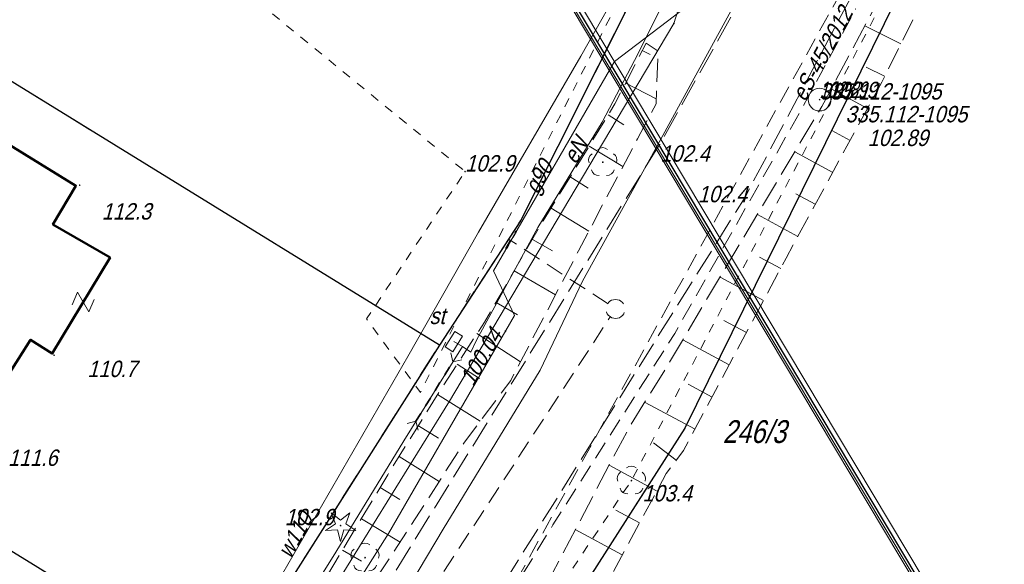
# Model space of a CAD drawing. Extents: x 6530721 to 6531385, y 5978377 to 5979143.
# Tile 19 of 146: x 6530822 to 6530876, y 5978746 to 5978776. Entities that reach past the tile are written whole.
import ezdxf

# ---------------------------------------------------------------- set-up
doc = ezdxf.new("R2010")
doc.units = 0
for name, pattern in [('AB_rokocin 2014-08-13 AC2004$0$0.5_0.5', [1, 0.5, -0.5]), ('AB_rokocin 2014-08-13 AC2004$0$1.0_0.5', [1.5, 1, -0.5]), ('AB_rokocin 2014-08-13 AC2004$0$1.5_0.5', [2, 1.5, -0.5]), ('AB_rokocin 2014-08-13 AC2004$0$823-500', [1.75, 1.25, -0.5]), ('AB_rokocin 2014-08-13 AC2004$0$ib05_500', [1, 0.5, -0.5]), ('AB_rokocin 2014-08-13 AC2004$0$l217_500', [2, 1.5, -0.5]), ('AB_rokocin 2014-08-13 AC2004$0$l219_500', [0])]:
    doc.linetypes.add(name, pattern=pattern)
for name, color, linetype, lineweight in [('AB-wymiarowa', 7, 'Continuous', 30), ('AB_rokocin 2014-08-13 AC2004$0$!arkusz4', 7, 'Continuous', 18), ('AB_rokocin 2014-08-13 AC2004$0$121-Punkt osnowy szczegółowej', 7, 'Continuous', 18), ('AB_rokocin 2014-08-13 AC2004$0$121-Punkt osnowy szczegółowej-Atr103', 7, 'Continuous', 18), ('AB_rokocin 2014-08-13 AC2004$0$121-Punkt osnowy szczegółowej-Atr2', 7, 'Continuous', 18), ('AB_rokocin 2014-08-13 AC2004$0$203-Punkt załamania granicy działki nie stabilizowany', 7, 'Continuous', 18), ('AB_rokocin 2014-08-13 AC2004$0$211-Nr działki', 7, 'Continuous', 18), ('AB_rokocin 2014-08-13 AC2004$0$217-Granica konturu klasyfikcyjnego', 7, 'Continuous', 18), ('AB_rokocin 2014-08-13 AC2004$0$218-Granica użytku', 7, 'Continuous', 18), ('AB_rokocin 2014-08-13 AC2004$0$219-Linia granicy', 7, 'Continuous', 18), ('AB_rokocin 2014-08-13 AC2004$0$312-Budynek', 7, 'Continuous', 18), ('AB_rokocin 2014-08-13 AC2004$0$623-Punkt rzędnej przewodu-SGPOD', 7, 'Continuous', 18), ('AB_rokocin 2014-08-13 AC2004$0$623-Punkt rzędnej przewodu-SGPOD-Atr3', 7, 'Continuous', 18), ('AB_rokocin 2014-08-13 AC2004$0$626-Punkt rzędnej przewodu-STPOD', 7, 'Continuous', 18), ('AB_rokocin 2014-08-13 AC2004$0$820-Skarpa nieumocniona', 7, 'Continuous', 18), ('AB_rokocin 2014-08-13 AC2004$0$823-Szczyt skarpy nieumocninej', 7, 'Continuous', 18), ('AB_rokocin 2014-08-13 AC2004$0$824-Podnóże skarpy nieumocninej', 7, 'Continuous', 18), ('AB_rokocin 2014-08-13 AC2004$0$991-Przehaczenie', 7, 'Continuous', 18), ('AB_rokocin 2014-08-13 AC2004$0$drzewo iglaste (punkt)', 7, 'Continuous', 18), ('AB_rokocin 2014-08-13 AC2004$0$drzewo liściaste (punkt)', 7, 'Continuous', 18), ('AB_rokocin 2014-08-13 AC2004$0$jezdnia (powierzchnia)', 7, 'Continuous', 18), ('AB_rokocin 2014-08-13 AC2004$0$przepust (linia)', 7, 'Continuous', 18), ('AB_rokocin 2014-08-13 AC2004$0$przepust (linia) - symbol', 7, 'Continuous', 18), ('AB_rokocin 2014-08-13 AC2004$0$przepust (powierzchnia)', 7, 'Continuous', 18), ('AB_rokocin 2014-08-13 AC2004$0$przewód elektroenergetyczny (linia)-SEPOD', 7, 'Continuous', 18), ('AB_rokocin 2014-08-13 AC2004$0$przewód elektroenergetyczny (linia)-SEPOD-Atr1', 7, 'Continuous', 18), ('AB_rokocin 2014-08-13 AC2004$0$przewód elektroenergetyczny - projektowany (linia)-SE', 7, 'Continuous', 18), ('AB_rokocin 2014-08-13 AC2004$0$przewód elektroenergetyczny - projektowany (linia)-SE-Atr1', 7, 'Continuous', 18), ('AB_rokocin 2014-08-13 AC2004$0$przewód gazowy (linia)-SG', 7, 'Continuous', 18), ('AB_rokocin 2014-08-13 AC2004$0$przewód gazowy (linia)-SG-Atr1', 7, 'Continuous', 18), ('AB_rokocin 2014-08-13 AC2004$0$przewód kanalizacyjny - projektowany (linia)-SK', 7, 'Continuous', 18), ('AB_rokocin 2014-08-13 AC2004$0$przewód telekomunikacyjny (linia)-STPOD', 7, 'Continuous', 18), ('AB_rokocin 2014-08-13 AC2004$0$przewód wodociągowy (linia)-SW', 7, 'Continuous', 18), ('AB_rokocin 2014-08-13 AC2004$0$przewód wodociągowy (linia)-SW-Atr1', 7, 'Continuous', 18), ('AB_rokocin 2014-08-13 AC2004$0$punkt wysokościowy naturalny', 7, 'Continuous', 18), ('AB_rokocin 2014-08-13 AC2004$0$punkt wysokościowy naturalny-Atr2', 7, 'Continuous', 18), ('AB_rokocin 2014-08-13 AC2004$0$szafa sterownicza (punkt)-SE', 7, 'Continuous', 18), ('AB_rokocin 2014-08-13 AC2004$0$szafa sterownicza (punkt)-SE-Atr17', 7, 'Continuous', 18), ('AB_rokocin 2014-08-13 AC2004$0$wysokosci_asfalt', 7, 'Continuous', 18)]:
    doc.layers.add(name, color=color, linetype=linetype, lineweight=lineweight)
doc.styles.add('AB_rokocin 2014-08-13 AC2004$0$Standard', font='txt')

# ---------------------------------------------------------------- blocks, each defined once
blk = doc.blocks.new('AB_rokocin 2014-08-13 AC2004$0$PW01')
at = {"linetype": 'Continuous', "lineweight": 13}
h = blk.add_hatch(color=0, dxfattribs=at)
edge = h.paths.add_edge_path()
edge.add_arc((0, 0), 0.045, 0, 360)
blk = doc.blocks.new('AB_rokocin 2014-08-13 AC2004$0$991')
at = {"color": 0, "linetype": 'Continuous', "lineweight": 0}
for p, q in [((-0.375, 0.5), (0.375, 0.5)), ((-0.375, -0.5), (0.375, 0.5)), ((-0.375, -0.5), (0.375, -0.5))]:
    blk.add_line(p, q, dxfattribs=at)
blk = doc.blocks.new('AB_rokocin 2014-08-13 AC2004$0$OP011')
at = {"linetype": 'Continuous', "lineweight": 13}
h = blk.add_hatch(color=0, dxfattribs=at)
edge = h.paths.add_edge_path()
edge.add_arc((0, 0), 0.05, 0, 360)
at = {"color": 0, "linetype": 'Continuous', "lineweight": 13}
for p, q in [((-0.283, 0.093), (-0.512, 0.706)), ((-0.512, 0.706), (0, 0.299)), ((0, 0.299), (0.512, 0.706)), ((0.512, 0.706), (0.283, 0.093)), ((-0.828, -0.268), (-0.283, 0.093)), ((0.283, 0.093), (0.828, -0.268)), ((-0.175, -0.24), (-0.828, -0.268)), ((0, -0.87), (-0.175, -0.24)), ((0.175, -0.24), (0, -0.87)), ((0.828, -0.268), (0.175, -0.24))]:
    blk.add_line(p, q, dxfattribs=at)
blk = doc.blocks.new('AB_rokocin 2014-08-13 AC2004$0$OP021')
at = {"linetype": 'Continuous', "lineweight": 13}
h = blk.add_hatch(color=0, dxfattribs=at)
edge = h.paths.add_edge_path()
edge.add_arc((0, 0), 0.05, 0, 360)
at = {"color": 0, "linetype": 'Continuous', "lineweight": 13}
for centre, start, end in [((0, 0.4), 49.272, 130.728), ((-0.38, 0.124), 121.308, 202.548), ((0.38, 0.124), 337.452, 58.692), ((-0.235, -0.324), 193.221, 274.871), ((0.235, -0.324), 265.129, 346.779)]:
    blk.add_arc(centre, 0.4, start, end, dxfattribs=at)
blk = doc.blocks.new('AB_rokocin 2014-08-13 AC2004$0$US19')
at = {"color": 0, "linetype": 'Continuous', "lineweight": 13}
for p, q in [((-0.5, -0.25), (-0.5, 0.25)), ((-0.5, 0.25), (0.5, 0.25)), ((0.5, -0.25), (0.5, 0.25)), ((-0.5, -0.25), (0.5, -0.25))]:
    blk.add_line(p, q, dxfattribs=at)
blk = doc.blocks.new('AB_rokocin 2014-08-13 AC2004$0$621')
at = {"linetype": 'Continuous', "lineweight": 0}
h = blk.add_hatch(color=0, dxfattribs=at)
edge = h.paths.add_edge_path()
edge.add_arc((0, 0), 0.05, 0, 360)
blk = doc.blocks.new('AB_rokocin 2014-08-13 AC2004$0$121')
at = {"linetype": 'Continuous', "lineweight": 13}
h = blk.add_hatch(color=0, dxfattribs=at)
edge = h.paths.add_edge_path()
edge.add_arc((0, 0), 0.045, 0, 360)
at = {"color": 0, "linetype": 'Continuous', "lineweight": 13}
blk.add_circle((0, 0), 0.625, dxfattribs=at)
blk = doc.blocks.new('AB_rokocin 2014-08-13 AC2004$0$IB05')
at = {"color": 0, "linetype": 'Continuous', "lineweight": 13}
for q in [(0.354, 0.354), (0.354, -0.354)]:
    blk.add_line((0, 0), q, dxfattribs=at)
blk = doc.blocks.new('AB_rokocin 2014-08-13 AC2004$0$203')
at = {"linetype": 'Continuous', "lineweight": 0}
h = blk.add_hatch(color=0, dxfattribs=at)
edge = h.paths.add_edge_path()
edge.add_arc((0, 0), 0.045, 0, 360)
blk = doc.blocks.new('AB_rokocin 2014-08-13 AC2004')
at = {"layer": 'AB_rokocin 2014-08-13 AC2004$0$!arkusz4', "color": 7, "linetype": 'Continuous', "lineweight": 0}
blk.add_lwpolyline([(6531015.946, 5978502.881), (6530759.65, 5978931.7), (6530925.765, 5979030.983), (6531182.061, 5978602.165)], close=True, dxfattribs=at)
blk.add_lwpolyline([(6530759.65, 5978931.7), (6530925.765, 5979030.983), (6531182.061, 5978602.165), (6531016.032, 5978503.224), (6530759.65, 5978931.7)], dxfattribs=at)
blk.add_lwpolyline([(6530759.65, 5978931.7), (6530925.765, 5979030.983), (6531182.061, 5978602.165), (6531016.032, 5978503.224), (6530759.65, 5978931.7)], dxfattribs=at)
at = {"layer": 'AB_rokocin 2014-08-13 AC2004$0$!arkusz4', "color": 7, "linetype": 'Continuous', "lineweight": 30}
blk.add_lwpolyline([(6531016.032, 5978503.224), (6530759.993, 5978931.613), (6530925.679, 5979030.64), (6531181.745, 5978602.254)], close=True, dxfattribs=at)
at = {"layer": 'AB_rokocin 2014-08-13 AC2004$0$!arkusz4', "color": 7, "linetype": 'Continuous', "lineweight": 18}
blk.add_lwpolyline([(6531016.118, 5978503.567), (6530760.336, 5978931.527), (6530925.593, 5979030.297), (6531181.375, 5978602.338)], close=True, dxfattribs=at)
at = {"layer": 'AB_rokocin 2014-08-13 AC2004$0$217-Granica konturu klasyfikcyjnego', "color": 3, "linetype": 'AB_rokocin 2014-08-13 AC2004$0$l217_500', "lineweight": 18, "flags": 128}
for points in [[(6530858.31, 5978753.94), (6530894.37, 5978827.13)], [(6530858.31, 5978753.94), (6530894.37, 5978827.13)], [(6530809.03, 5978780.56), (6530844.83, 5978758.51)], [(6530809.03, 5978780.56), (6530844.83, 5978758.51)], [(6530849.28, 5978765.34), (6530855.41, 5978777.57)], [(6530849.28, 5978765.34), (6530855.41, 5978777.57)], [(6530844.83, 5978758.51), (6530849.28, 5978765.34)], [(6530844.83, 5978758.51), (6530849.28, 5978765.34)], [(6530797.27, 5978761.98), (6530833.06, 5978739.96)], [(6530797.27, 5978761.98), (6530833.06, 5978739.96)], [(6530833.06, 5978739.96), (6530844.83, 5978758.51)], [(6530833.06, 5978739.96), (6530844.83, 5978758.51)], [(6530828.395, 5978707.15), (6530858.31, 5978753.94)], [(6530828.395, 5978707.15), (6530858.31, 5978753.94)]]:
    blk.add_lwpolyline(points, dxfattribs=at)
at = {"layer": 'AB_rokocin 2014-08-13 AC2004$0$218-Granica użytku', "color": 7, "linetype": 'AB_rokocin 2014-08-13 AC2004$0$0.5_0.5', "lineweight": 18, "flags": 128}
for points in [[(6531001.17, 5978721.69), (6531000.63, 5978732.43), (6530996.15, 5978739.32), (6530984.93, 5978759.47), (6530975.19, 5978775.23), (6530966.02, 5978789.33), (6530947.12, 5978815.35), (6530930.04, 5978841.98), (6530914.21, 5978864.57), (6530909.23, 5978867.86), (6530906.17, 5978863.28), (6530898.76, 5978839.04), (6530885.52, 5978810.89), (6530874.76, 5978788), (6530855.37, 5978751.06), (6530836.1, 5978722.27), (6530827.283, 5978708.346)], [(6530855.1, 5978778.29), (6530843.78, 5978755.91), (6530840.82, 5978759.94), (6530846.24, 5978768.04), (6530833.54, 5978778.43), (6530840.09, 5978787.47)]]:
    blk.add_lwpolyline(points, dxfattribs=at)
at = {"layer": 'AB_rokocin 2014-08-13 AC2004$0$219-Linia granicy', "color": 92, "linetype": 'AB_rokocin 2014-08-13 AC2004$0$l219_500', "lineweight": 30, "flags": 128}
for points in [[(6530894.37, 5978827.13), (6530858.31, 5978753.94)], [(6530894.37, 5978827.13), (6530858.31, 5978753.94)], [(6530844.83, 5978758.51), (6530809.03, 5978780.56)], [(6530844.83, 5978758.51), (6530809.03, 5978780.56)], [(6530855.41, 5978777.57), (6530849.28, 5978765.34)], [(6530855.41, 5978777.57), (6530849.28, 5978765.34)], [(6530849.28, 5978765.34), (6530844.83, 5978758.51)], [(6530849.28, 5978765.34), (6530844.83, 5978758.51)], [(6530833.06, 5978739.96), (6530797.27, 5978761.98)], [(6530833.06, 5978739.96), (6530797.27, 5978761.98)], [(6530844.83, 5978758.51), (6530833.06, 5978739.96)], [(6530844.83, 5978758.51), (6530833.06, 5978739.96)], [(6530858.31, 5978753.94), (6530828.395, 5978707.15)], [(6530858.31, 5978753.94), (6530828.395, 5978707.15)]]:
    blk.add_lwpolyline(points, dxfattribs=at)
at = {"layer": 'AB_rokocin 2014-08-13 AC2004$0$312-Budynek', "color": 250, "linetype": 'Continuous', "lineweight": 50, "flags": 128}
blk.add_lwpolyline([(6530818.33, 5978771.26), (6530824.86, 5978767.26), (6530823.6, 5978765.13), (6530826.74, 5978763.32), (6530823.56, 5978758.04), (6530822.37, 5978758.8), (6530819.45, 5978754.22), (6530814.06, 5978757.47), (6530814.57, 5978758.29), (6530809.82, 5978761.18), (6530812.7, 5978765.88), (6530811.46, 5978766.52), (6530814.43, 5978771.25), (6530817.52, 5978769.68)], close=True, dxfattribs=at)
at = {"layer": 'AB_rokocin 2014-08-13 AC2004$0$820-Skarpa nieumocniona', "color": 252, "linetype": 'Continuous', "lineweight": 18}
for p, q in [((6530870.18, 5978775.05), (6530868.2, 5978776.05)), ((6530855.97, 5978774.68), (6530856.4, 5978774.46)), ((6530869.28, 5978773.27), (6530868.27, 5978773.78)), ((6530855.06, 5978772.89), (6530856.74, 5978772.04)), ((6530868.34, 5978771.51), (6530866.35, 5978772.59)), ((6530854.1, 5978771.15), (6530854.96, 5978770.61)), ((6530867.38, 5978769.75), (6530866.38, 5978770.3)), ((6530853.05, 5978769.44), (6530854.9, 5978768.31)), ((6530866.43, 5978767.99), (6530864.35, 5978769.12)), ((6530852, 5978767.74), (6530852.99, 5978767.13)), ((6530865.47, 5978766.24), (6530864.4, 5978766.81)), ((6530850.96, 5978766.03), (6530853.03, 5978764.76)), ((6530864.52, 5978764.47), (6530862.3, 5978765.68)), ((6530849.94, 5978764.31), (6530851.04, 5978763.68)), ((6530863.58, 5978762.71), (6530862.41, 5978763.33)), ((6530848.93, 5978762.58), (6530851.2, 5978761.27)), ((6530862.63, 5978760.95), (6530860.24, 5978762.23)), ((6530847.94, 5978760.85), (6530849.11, 5978760.17)), ((6530861.7, 5978759.19), (6530860.45, 5978759.85)), ((6530846.89, 5978759.14), (6530849.28, 5978757.59)), ((6530860.75, 5978757.42), (6530858.19, 5978758.79)), ((6530845.81, 5978757.46), (6530847.02, 5978756.67)), ((6530859.81, 5978755.65), (6530858.49, 5978756.36)), ((6530844.72, 5978755.79), (6530847.07, 5978754.33)), ((6530858.87, 5978753.89), (6530856.1, 5978755.37)), ((6530843.67, 5978754.08), (6530844.78, 5978753.39)), ((6530857.84, 5978752.18), (6530856.58, 5978753.14)), ((6530842.62, 5978752.38), (6530844.82, 5978751.01)), ((6530856.76, 5978750.5), (6530854.15, 5978751.91)), ((6530841.57, 5978750.68), (6530842.66, 5978750.02)), ((6530855.82, 5978748.74), (6530854.52, 5978749.44)), ((6530840.54, 5978748.96), (6530842.67, 5978747.68)), ((6530854.87, 5978746.98), (6530852.29, 5978748.37)), ((6530839.51, 5978747.25), (6530840.54, 5978746.63))]:
    blk.add_line(p, q, dxfattribs=at)
at = {"layer": 'AB_rokocin 2014-08-13 AC2004$0$823-Szczyt skarpy nieumocninej', "color": 252, "linetype": 'AB_rokocin 2014-08-13 AC2004$0$823-500', "lineweight": 18, "flags": 128}
for points in [[(6530829.461, 5978706.005), (6530830.36, 5978707.28), (6530832.15, 5978709.66), (6530835.87, 5978715.15), (6530838.14, 5978718.37), (6530843.27, 5978725.89), (6530846.12, 5978731.33), (6530849.97, 5978738.22), (6530853.51, 5978744.44), (6530857.28, 5978751.45), (6530858.24, 5978752.72), (6530863.87, 5978763.28), (6530869.12, 5978772.94), (6530872.17, 5978779.05), (6530873.47, 5978781.33), (6530875.19, 5978785.84), (6530876.58, 5978789.43), (6530878.4, 5978794.17), (6530880.41, 5978799.46)], [(6530819.762, 5978716.43), (6530823.49, 5978722.12), (6530826.73, 5978727.18), (6530829.8, 5978731.79), (6530833.42, 5978737.55), (6530835.07, 5978740.06), (6530837.61, 5978744.1), (6530841.99, 5978751.38), (6530844.87, 5978756.02), (6530847.3, 5978759.76), (6530850.53, 5978765.34), (6530854.47, 5978771.75), (6530856.18, 5978775.09)]]:
    blk.add_lwpolyline(points, dxfattribs=at)
at = {"layer": 'AB_rokocin 2014-08-13 AC2004$0$824-Podnóże skarpy nieumocninej', "color": 252, "linetype": 'AB_rokocin 2014-08-13 AC2004$0$823-500', "lineweight": 18, "flags": 128}
blk.add_lwpolyline([(6530820.914, 5978715.193), (6530823.47, 5978719), (6530829.15, 5978727.47), (6530832.21, 5978732), (6530836.87, 5978738.88), (6530842.29, 5978747.1), (6530846.21, 5978753.18), (6530848.75, 5978756.57), (6530852.47, 5978763.69), (6530855.71, 5978769.84), (6530856.73, 5978771.75), (6530856.83, 5978774.3), (6530856.86, 5978774.64), (6530856.18, 5978775.09)], dxfattribs=at)
at = {"layer": 'AB_rokocin 2014-08-13 AC2004$0$jezdnia (powierzchnia)', "color": 252, "linetype": 'AB_rokocin 2014-08-13 AC2004$0$1.5_0.5', "lineweight": 18, "flags": 128}
for points in [[(6530825.619, 5978710.135), (6530834.4, 5978723.5), (6530846.02, 5978741.67), (6530861.62, 5978766.64), (6530872.11, 5978786.48), (6530896.78, 5978839.74), (6530899.3, 5978847.98), (6530901.26, 5978858.05)], [(6530821.773, 5978714.269), (6530831.53, 5978728.89), (6530842.36, 5978746.02), (6530856.92, 5978769.52), (6530866.49, 5978786.62), (6530873.44, 5978801.6), (6530870.7, 5978805.15)], [(6530827.735, 5978707.86), (6530832.15, 5978714.13), (6530837.23, 5978721.74), (6530840.82, 5978727.02), (6530841.33, 5978727.81), (6530843.46, 5978731.88), (6530846.53, 5978737.27), (6530851.41, 5978746.69), (6530854.29, 5978752.17), (6530855.29, 5978754.05), (6530857.28, 5978757.26), (6530860.29, 5978762.32), (6530865.84, 5978771.61), (6530869.31, 5978778.15), (6530872.57, 5978784.35), (6530875.84, 5978790.5), (6530878.63, 5978795.87)]]:
    blk.add_lwpolyline(points, dxfattribs=at)
at = {"layer": 'AB_rokocin 2014-08-13 AC2004$0$przepust (linia)', "color": 7, "linetype": 'AB_rokocin 2014-08-13 AC2004$0$ib05_500', "lineweight": 35, "flags": 128}
blk.add_lwpolyline([(6530843.54, 5978754.32), (6530845.57, 5978757.59)], dxfattribs=at)
at = {"layer": 'AB_rokocin 2014-08-13 AC2004$0$przepust (powierzchnia)', "color": 7, "linetype": 'AB_rokocin 2014-08-13 AC2004$0$0.5_0.5', "lineweight": 18, "flags": 128}
blk.add_lwpolyline([(6530848.46, 5978763.82), (6530849.02, 5978764.76), (6530849.06, 5978764.74), (6530848.54, 5978763.82)], dxfattribs=at)
at = {"layer": 'AB_rokocin 2014-08-13 AC2004$0$przewód elektroenergetyczny (linia)-SEPOD', "color": 1, "linetype": 'Continuous', "lineweight": 18, "flags": 128}
for points in [[(6530822.1, 5978824.49), (6530830.5, 5978821.75), (6530841.02, 5978818.9), (6530842.95, 5978818.27), (6530843.1, 5978818.95), (6530849.85, 5978816.91), (6530860.13, 5978813.79), (6530857.84, 5978806.22), (6530867.69, 5978803.51), (6530869.91, 5978802.78), (6530864.48, 5978792.03), (6530859.41, 5978781.88), (6530855.75, 5978774.52), (6530853.77, 5978770.75), (6530850.23, 5978764.97), (6530846.87, 5978758.78), (6530846.55, 5978758.11), (6530846.09, 5978758.43), (6530842.87, 5978753.25), (6530839.14, 5978747.13), (6530833.08, 5978737.43)], [(6530846.09, 5978758.43), (6530845.62, 5978758.7)]]:
    blk.add_lwpolyline(points, dxfattribs=at)
at = {"layer": 'AB_rokocin 2014-08-13 AC2004$0$przewód elektroenergetyczny - projektowany (linia)-SE', "color": 1, "linetype": 'AB_rokocin 2014-08-13 AC2004$0$1.0_0.5', "lineweight": 18, "flags": 128}
blk.add_lwpolyline([(6530826.972, 5978708.68), (6530827.24, 5978709.09), (6530834.58, 5978722.01), (6530844.3, 5978737.61), (6530851.06, 5978748.63), (6530857.75, 5978759.14), (6530864.58, 5978771.22), (6530872.94, 5978786.68), (6530885.26, 5978812.96), (6530898.25, 5978841.23), (6530902.68, 5978856.6), (6530904.26, 5978865.5), (6530895.64, 5978867.12), (6530896.81, 5978878.73), (6530897.37, 5978886.45), (6530914.59, 5978888.09), (6530916.6, 5978883.13), (6530918.66, 5978878.97), (6530922.67, 5978870.07), (6530922.8, 5978868.04), (6530926.81, 5978860.82), (6530928.6, 5978857.83), (6530930.08, 5978855.53), (6530931.41, 5978853.22), (6530934.81, 5978847.74), (6530938.18, 5978842.74), (6530940.61, 5978838.92), (6530943.7, 5978834.57), (6530946.08, 5978831.07), (6530948, 5978828.22), (6530952.41, 5978821.5), (6530956.94, 5978815.04), (6530960.54, 5978809.91), (6530964.29, 5978804.42), (6530967.77, 5978799.56), (6530971.05, 5978794.9), (6530973.84, 5978790.63), (6530976.58, 5978786.57), (6530980.58, 5978780.71), (6530982.7, 5978777.62), (6530985.22, 5978773.81), (6530988.34, 5978769.04), (6530989.92, 5978766.7), (6530990.46, 5978765.93), (6530990.37, 5978765.15), (6530991.83, 5978763.13), (6530996.06, 5978757.13), (6530999.57, 5978752.09), (6531000.82, 5978750.32), (6531001.94, 5978748.65), (6531002.55, 5978747.77), (6531005.3, 5978743.83), (6531008.21, 5978739.6), (6531012.63, 5978733.34), (6531017.03, 5978727.14), (6531023.63, 5978717.51), (6531029.4, 5978709.03), (6531033.24, 5978703.44), (6531036.36, 5978699.89), (6531039.9, 5978695.78), (6531042.87, 5978692.37), (6531049.22, 5978685.3), (6531061.9, 5978670.96), (6531061.63, 5978668.76), (6531063.68, 5978666.4), (6531066.09, 5978666.33), (6531071.01, 5978660.91), (6531074.47, 5978660.91), (6531079.98, 5978654.09), (6531082.92, 5978659.36), (6531086.03, 5978664.59), (6531092.01, 5978675.8), (6531094.55, 5978679.72)], dxfattribs=at)
at = {"layer": 'AB_rokocin 2014-08-13 AC2004$0$przewód gazowy (linia)-SG', "color": 40, "linetype": 'Continuous', "lineweight": 18, "flags": 128}
blk.add_lwpolyline([(6530819.23, 5978717.003), (6530819.88, 5978717.97), (6530821.59, 5978718.55), (6530824.85, 5978723.88), (6530824.59, 5978725.14), (6530829.82, 5978733.49), (6530832.88, 5978733.66), (6530842.03, 5978748.15), (6530848.96, 5978760.14), (6530847.8, 5978762.58), (6530854.45, 5978774.08), (6530858.12, 5978776.89), (6530859.71, 5978781.47), (6530863.94, 5978789.28), (6530866.99, 5978790.07), (6530876.63, 5978809.56)], dxfattribs=at)
at = {"layer": 'AB_rokocin 2014-08-13 AC2004$0$przewód kanalizacyjny - projektowany (linia)-SK', "color": 32, "linetype": 'AB_rokocin 2014-08-13 AC2004$0$1.0_0.5', "lineweight": 18, "flags": 128}
for points in [[(6530896.5, 5978861.93), (6530903.98, 5978859.93), (6530901.81, 5978841.02), (6530891.77, 5978826.79), (6530873.33, 5978789.58), (6530843.52, 5978735.52), (6530825.994, 5978709.731)], [(6530854.09, 5978760.77), (6530848.62, 5978764.33)], [(6530827.84, 5978719.71), (6530854.23, 5978760.08)]]:
    blk.add_lwpolyline(points, dxfattribs=at)
blk.add_lwpolyline([(6530854.81, 5978760.07), (6530854.72, 5978760.01), (6530854.61, 5978759.98), (6530854.5, 5978759.97), (6530854.4, 5978759.98), (6530854.29, 5978760.01), (6530854.2, 5978760.07), (6530854.11, 5978760.14), (6530854.05, 5978760.23), (6530854, 5978760.32), (6530853.98, 5978760.43), (6530853.98, 5978760.54), (6530854, 5978760.65), (6530854.05, 5978760.75), (6530854.11, 5978760.84), (6530854.19, 5978760.91), (6530854.28, 5978760.97), (6530854.39, 5978761), (6530854.5, 5978761.01), (6530854.6, 5978761), (6530854.71, 5978760.97), (6530854.8, 5978760.91), (6530854.89, 5978760.84), (6530854.95, 5978760.75), (6530855, 5978760.66), (6530855.02, 5978760.55), (6530855.02, 5978760.44), (6530855, 5978760.33), (6530854.95, 5978760.23), (6530854.89, 5978760.14)], close=True, dxfattribs=at)
at = {"layer": 'AB_rokocin 2014-08-13 AC2004$0$przewód telekomunikacyjny (linia)-STPOD', "color": 30, "linetype": 'Continuous', "lineweight": 18, "flags": 128}
for points in [[(6530877.79, 5978818.59), (6530872.88, 5978807.8), (6530870.74, 5978803), (6530864.3, 5978792.7), (6530861.6, 5978788.21), (6530859.58, 5978782.13), (6530857.7, 5978776.17), (6530852.29, 5978767.05), (6530845.38, 5978755.43), (6530837.96, 5978743.46), (6530832.24, 5978734.01), (6530825.38, 5978724.17), (6530822.12, 5978719.08), (6530818.706, 5978717.566)], [(6530817.541, 5978718.819), (6530819.37, 5978721.41), (6530824.86, 5978729.67), (6530826.05, 5978731.48), (6530831.06, 5978734.91), (6530837.82, 5978736.27), (6530845.04, 5978748.39), (6530850.36, 5978757.12), (6530852.68, 5978762.02), (6530856.68, 5978769.25), (6530862.98, 5978780.79), (6530868.72, 5978791.61), (6530870.4, 5978799.49), (6530871.21, 5978803.45), (6530872.89, 5978809.55), (6530873.4, 5978814.75), (6530876.74, 5978821.57)]]:
    blk.add_lwpolyline(points, dxfattribs=at)
at = {"layer": 'AB_rokocin 2014-08-13 AC2004$0$przewód wodociągowy (linia)-SW', "color": 5, "linetype": 'Continuous', "lineweight": 18, "flags": 128}
blk.add_lwpolyline([(6530819.009, 5978717.24), (6530820.76, 5978719.98), (6530826.26, 5978728.7), (6530831.13, 5978737.69), (6530835.12, 5978744.07), (6530843.09, 5978757.88), (6530846.97, 5978764.7), (6530852.6, 5978774.38), (6530863.07, 5978792.84), (6530869.27, 5978803.32)], dxfattribs=at)
at = {"layer": 'AB_rokocin 2014-08-13 AC2004$0$121-Punkt osnowy szczegółowej', "color": 7, "linetype": 'Continuous', "lineweight": 18}
blk.add_blockref('AB_rokocin 2014-08-13 AC2004$0$121', (6530865.71, 5978771.99), dxfattribs=at)
blk.add_blockref('AB_rokocin 2014-08-13 AC2004$0$121', (6530865.71, 5978771.99), dxfattribs=at)
at = {"layer": 'AB_rokocin 2014-08-13 AC2004$0$203-Punkt załamania granicy działki nie stabilizowany', "color": 7, "linetype": 'Continuous', "lineweight": 18, "rotation": 171.887}
for p in [(6530849.28, 5978765.34), (6530844.83, 5978758.51), (6530858.31, 5978753.94)]:
    blk.add_blockref('AB_rokocin 2014-08-13 AC2004$0$203', p, dxfattribs=at)
at = {"layer": 'AB_rokocin 2014-08-13 AC2004$0$623-Punkt rzędnej przewodu-SGPOD', "color": 52, "linetype": 'Continuous', "lineweight": 18, "rotation": 59.97300000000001}
blk.add_blockref('AB_rokocin 2014-08-13 AC2004$0$621', (6530848.46, 5978759.28), dxfattribs=at)
at = {"layer": 'AB_rokocin 2014-08-13 AC2004$0$626-Punkt rzędnej przewodu-STPOD', "color": 30, "linetype": 'Continuous', "lineweight": 18, "rotation": 0.145}
blk.add_blockref('AB_rokocin 2014-08-13 AC2004$0$621', (6530857.7, 5978776.17), dxfattribs=at)
at = {"layer": 'AB_rokocin 2014-08-13 AC2004$0$991-Przehaczenie', "color": 7, "linetype": 'Continuous', "lineweight": 18, "rotation": 66.514}
blk.add_blockref('AB_rokocin 2014-08-13 AC2004$0$991', (6530825.26, 5978760.87), dxfattribs=at)
at = {"layer": 'AB_rokocin 2014-08-13 AC2004$0$drzewo iglaste (punkt)', "color": 94, "linetype": 'Continuous', "lineweight": 13, "rotation": 359.964}
blk.add_blockref('AB_rokocin 2014-08-13 AC2004$0$OP011', (6530839.4, 5978748.59), dxfattribs=at)
at = {"layer": 'AB_rokocin 2014-08-13 AC2004$0$drzewo liściaste (punkt)', "color": 94, "linetype": 'Continuous', "lineweight": 13, "rotation": 0.297}
for p in [(6530853.8, 5978768.55), (6530855.37, 5978751.06), (6530840.74, 5978746.83)]:
    blk.add_blockref('AB_rokocin 2014-08-13 AC2004$0$OP021', p, dxfattribs=at)
at = {"layer": 'AB_rokocin 2014-08-13 AC2004$0$przepust (linia) - symbol', "color": 7, "linetype": 'Continuous', "lineweight": 35}
for p, rotation in [((6530845.57, 5978757.59), 58.16800000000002), ((6530843.54, 5978754.32), 238.168)]:
    blk.add_blockref('AB_rokocin 2014-08-13 AC2004$0$IB05', p, dxfattribs=dict(at, rotation=rotation))
at = {"layer": 'AB_rokocin 2014-08-13 AC2004$0$punkt wysokościowy naturalny', "color": 7, "linetype": 'Continuous', "lineweight": 13}
for p in [(6530865.71, 5978771.99), (6530856.92, 5978769.52), (6530846.24, 5978768.04), (6530825.07, 5978767.29), (6530861.62, 5978766.64), (6530823.66, 5978757.95), (6530855.37, 5978751.06), (6530839.4, 5978748.59)]:
    blk.add_blockref('AB_rokocin 2014-08-13 AC2004$0$PW01', p, dxfattribs=at)
at = {"layer": 'AB_rokocin 2014-08-13 AC2004$0$szafa sterownicza (punkt)-SE', "color": 7, "linetype": 'Continuous', "lineweight": 18, "rotation": 58.10899999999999}
blk.add_blockref('AB_rokocin 2014-08-13 AC2004$0$US19', (6530845.62, 5978758.7), dxfattribs=at)
at = {"layer": 'AB_rokocin 2014-08-13 AC2004$0$121-Punkt osnowy szczegółowej-Atr103', "color": 7, "linetype": 'ByBlock', "lineweight": 20, "style": 'AB_rokocin 2014-08-13 AC2004$0$Standard', "oblique": 15, "width": 0.9}
for p in [(6530865.71, 5978771.99), (6530867.13, 5978770.74)]:
    blk.add_text('335.112-1095', height=0.9, dxfattribs=at).set_placement(p)
at = {"layer": 'AB_rokocin 2014-08-13 AC2004$0$121-Punkt osnowy szczegółowej-Atr2', "color": 7, "linetype": 'ByBlock', "lineweight": 20, "style": 'AB_rokocin 2014-08-13 AC2004$0$Standard', "oblique": 15, "width": 0.9}
blk.add_text('102.89', height=0.9, dxfattribs=at).set_placement((6530868.35, 5978769.44))
at = {"layer": 'AB_rokocin 2014-08-13 AC2004$0$211-Nr działki', "color": 92, "linetype": 'Continuous', "lineweight": 30, "style": 'AB_rokocin 2014-08-13 AC2004$0$Standard', "oblique": 15, "width": 0.829}
blk.add_text('246/3', height=1.25, dxfattribs=at).set_placement((6530860.39, 5978753.13))
at = {"layer": 'AB_rokocin 2014-08-13 AC2004$0$623-Punkt rzędnej przewodu-SGPOD-Atr3', "color": 52, "linetype": 'ByBlock', "lineweight": 20, "style": 'AB_rokocin 2014-08-13 AC2004$0$Standard', "oblique": 15, "width": 0.9}
blk.add_text('100.04', height=0.9, rotation=59.973, dxfattribs=at).set_placement((6530846.68, 5978756.19))
at = {"layer": 'AB_rokocin 2014-08-13 AC2004$0$przewód elektroenergetyczny (linia)-SEPOD-Atr1', "color": 1, "linetype": 'ByBlock', "lineweight": 20, "style": 'AB_rokocin 2014-08-13 AC2004$0$Standard', "oblique": 15, "width": 0.9}
blk.add_text('eN', height=0.9, rotation=59.162, dxfattribs=at).set_placement((6530852.32, 5978768.38))
at = {"layer": 'AB_rokocin 2014-08-13 AC2004$0$przewód elektroenergetyczny - projektowany (linia)-SE-Atr1', "color": 1, "linetype": 'ByBlock', "lineweight": 20, "style": 'AB_rokocin 2014-08-13 AC2004$0$Standard', "oblique": 15, "width": 0.9}
blk.add_text('eS-45/2012', height=0.9, rotation=61.591, dxfattribs=at).set_placement((6530864.91, 5978771.82))
at = {"layer": 'AB_rokocin 2014-08-13 AC2004$0$przewód gazowy (linia)-SG-Atr1', "color": 40, "linetype": 'ByBlock', "lineweight": 20, "style": 'AB_rokocin 2014-08-13 AC2004$0$Standard', "oblique": 15, "width": 0.9}
blk.add_text('g90', height=0.9, rotation=59.961, dxfattribs=at).set_placement((6530850.207, 5978766.742))
at = {"layer": 'AB_rokocin 2014-08-13 AC2004$0$przewód wodociągowy (linia)-SW-Atr1', "color": 5, "linetype": 'ByBlock', "lineweight": 20, "style": 'AB_rokocin 2014-08-13 AC2004$0$Standard', "oblique": 15, "width": 0.9}
blk.add_text('w110', height=0.9, rotation=60.555, dxfattribs=at).set_placement((6530836.65, 5978746.72))
at = {"layer": 'AB_rokocin 2014-08-13 AC2004$0$punkt wysokościowy naturalny-Atr2', "color": 252, "linetype": 'ByBlock', "lineweight": 20, "style": 'AB_rokocin 2014-08-13 AC2004$0$Standard', "oblique": 15, "width": 0.9}
for s, p in [('102.9', (6530866.16, 5978772.07)), ('102.4', (6530856.96, 5978768.58)), ('102.9', (6530846.24, 5978768.04)), ('102.4', (6530859.02, 5978766.35)), ('112.3', (6530826.28, 5978765.4)), ('110.7', (6530825.49, 5978756.75)), ('111.6', (6530821.13, 5978751.87)), ('103.4', (6530855.98, 5978749.92)), ('102.9', (6530836.33, 5978748.61))]:
    blk.add_text(s, height=0.9, dxfattribs=at).set_placement(p)
at = {"layer": 'AB_rokocin 2014-08-13 AC2004$0$szafa sterownicza (punkt)-SE-Atr17', "color": 7, "linetype": 'ByBlock', "lineweight": 20, "style": 'AB_rokocin 2014-08-13 AC2004$0$Standard', "oblique": 15, "width": 0.9}
blk.add_text('st', height=0.9, dxfattribs=at).set_placement((6530844.28, 5978759.66))
at = {"layer": 'AB_rokocin 2014-08-13 AC2004$0$wysokosci_asfalt', "color": 252, "linetype": 'ByBlock', "lineweight": 20, "style": 'AB_rokocin 2014-08-13 AC2004$0$Standard', "oblique": 15, "width": 0.7}
blk.add_text('102.89', height=0.9, dxfattribs=at).set_placement((6530865.7, 5978772.08))

msp = doc.modelspace()

# ---------------------------------------------------------------- block references
at = {"layer": 'AB-wymiarowa'}
msp.add_blockref('AB_rokocin 2014-08-13 AC2004', (0, 0), dxfattribs=at)

doc.saveas('drawing.dxf')
